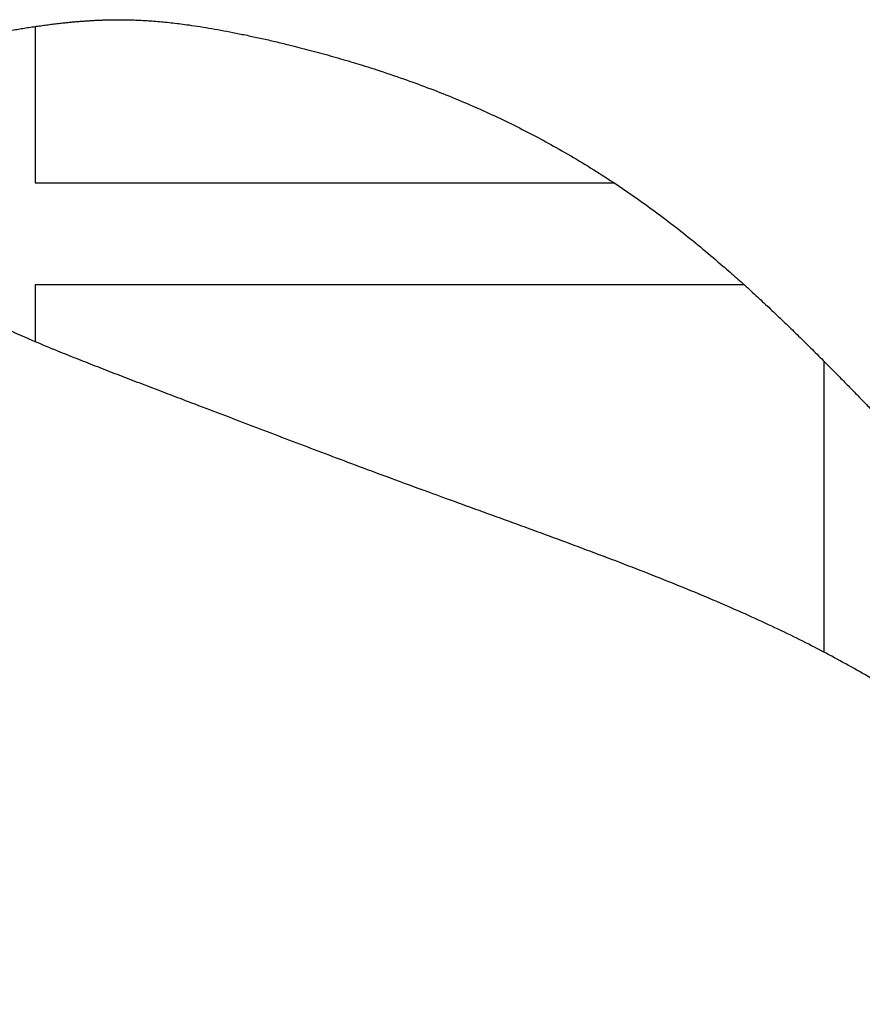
# Model space of a CAD drawing. Header units: inches. Extents: x 24 to 1128, y -94 to 748.
# Tile 179 of 256: x 583.12 to 584.76, y 225.03 to 226.95. Entities that reach past the tile are written whole.
import ezdxf

# ---------------------------------------------------------------- set-up
doc = ezdxf.new("R2010")
doc.units = ezdxf.units.IN
doc.header["$LTSCALE"] = 32
doc.header["$MEASUREMENT"] = 0
doc.layers.add('Visible (ANSI)', color=7, linetype='Continuous', lineweight=30)

msp = doc.modelspace()

# ---------------------------------------------------------------- linework, layer by layer
at = {"layer": 'Visible (ANSI)'}
for p, q in [((583.14923, 226.93532), (583.14923, 226.63066)), ((583.14923, 226.63066), (584.27649, 226.63066)), ((584.52928, 226.43254), (583.14923, 226.43254)), ((583.14923, 226.43254), (583.14923, 226.32181)), ((584.6852, 225.71694), (584.6852, 226.28303))]:
    msp.add_line(p, q, dxfattribs=at)
msp.add_open_spline([(580.16256, 222.53717), (580.48624, 222.29398), (580.74936, 221.8328), (582.05121, 221.33246), (582.91291, 221.20497), (583.92446, 221.27216), (584.5999, 221.58263), (585.34864, 222.02258), (585.82374, 222.88678), (585.92345, 223.34435), (585.96381, 223.77349), (585.88893, 224.54766), (585.36601, 225.30931), (584.90666, 225.58448), (584.59226, 225.79448), (583.85947, 226.04274), (583.52581, 226.17807), (583.10572, 226.33088), (582.97389, 226.40781), (582.80182, 226.50795), (582.76747, 226.6508), (582.78677, 226.75237), (582.84806, 226.85547), (583.02095, 226.9192), (583.26142, 226.9545), (583.44105, 226.95218), (583.87044, 226.85129), (584.33203, 226.63212), (584.59384, 226.38787), (584.79507, 226.16712), (584.90364, 226.06053)], degree=4, knots=[0, 0, 0, 0, 0, 0.1079907, 0.1547212, 0.2012486, 0.2470921, 0.2940454, 0.3372682, 0.3771175, 0.415859, 0.4549111, 0.4946376, 0.5346615, 0.5743732, 0.6105211, 0.6453864, 0.6772921, 0.7036317, 0.7257064, 0.7440864, 0.761302, 0.7785384, 0.7973558, 0.818035, 0.8427922, 0.8706767, 0.8999369, 0.9306189, 1, 1, 1, 1, 1], dxfattribs=at)

doc.saveas('drawing.dxf')
